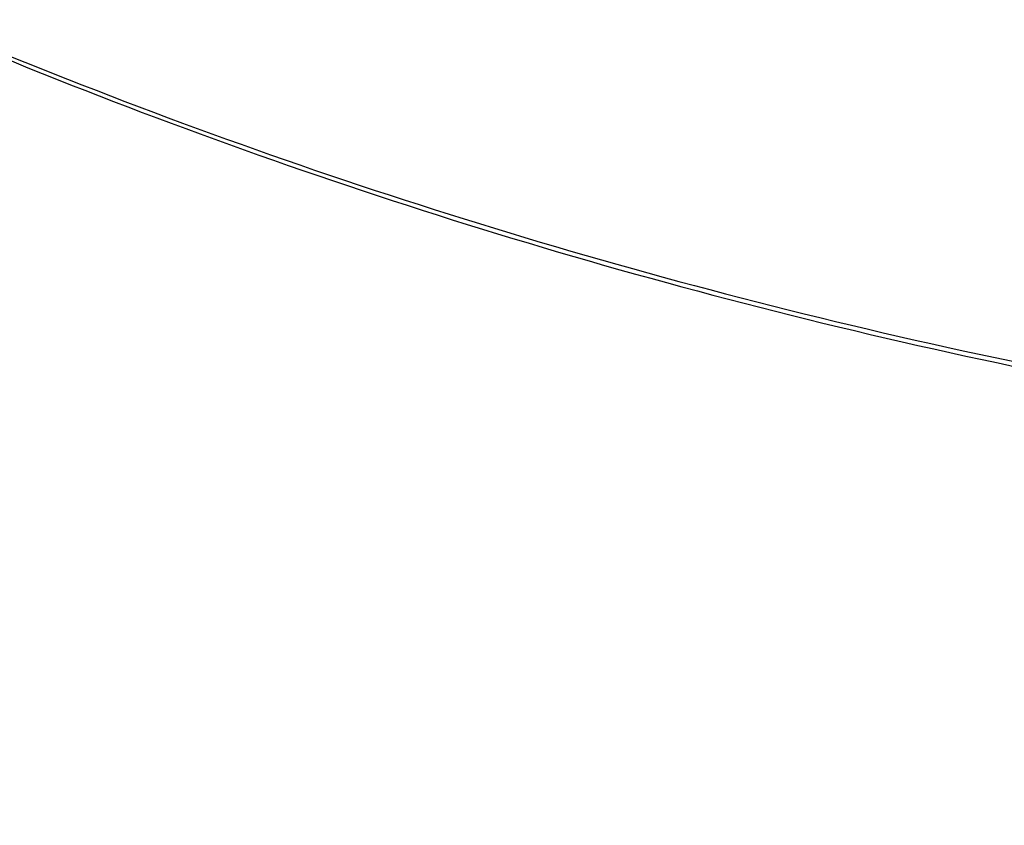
# Model space of a CAD drawing. Header units: millimetres. Extents: x -130 to 129, y 0 to 422.
# Tile 124 of 256: x -18.8272 to -18.7495, y 282.5092 to 282.5728. Entities that reach past the tile are written whole.
import ezdxf

# ---------------------------------------------------------------- set-up
doc = ezdxf.new("R2010")
doc.units = ezdxf.units.MM
doc.layers.add('Capa 01', color=7, linetype='Continuous')
doc.layers.add('NEGRO', color=7, linetype='Continuous', true_color=0x363535)

# ---------------------------------------------------------------- blocks, each defined once
blk = doc.blocks.new('DOME 29912')
at = {"layer": 'NEGRO'}
blk.add_open_spline([(-20.730493, 286.680249, 120.5), (-20.730493, 286.680249, 120.733564), (-20.690162, 286.551768, 120.939857), (-20.588673, 286.245171, 121.268397), (-20.526611, 286.064163, 121.400556), (-20.325948, 285.507301, 121.749155), (-20.169385, 285.107097, 121.922003), (-19.651087, 283.90123, 122.346017), (-19.248738, 283.10252, 122.5), (-18.77975, 282.309352, 122.5)], degree=3, knots=[0, 0, 0, 0, 0.125, 0.125, 0.25, 0.25, 0.5, 0.5, 1, 1, 1, 1], dxfattribs=at)
for points, weights in [([(-19.031364, 282.746803, 116.111804), (-18.292299, 281.42539, 116.924646), (-18.111348, 282.990568, 116.238689)], [1, 0.279374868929, 1]), ([(-19.031077, 282.746291, 117.889262), (-18.292392, 281.425644, 117.075877), (-18.111109, 282.990068, 117.762225)], [1, 0.279449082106, 1]), ([(-18.825859, 282.387719, 118.452021), (-18.285331, 281.464458, 117.487567), (-17.939426, 282.640052, 118.244589)], [1, 0.327930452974, 1]), ([(-18.825758, 282.387546, 115.547763), (-18.285301, 281.464428, 116.512231), (-17.939342, 282.639883, 115.755225)], [1, 0.327952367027, 1])]:
    blk.add_rational_spline(points, weights, degree=2, dxfattribs=at)

msp = doc.modelspace()

# ---------------------------------------------------------------- block references
at = {"layer": 'Capa 01'}
msp.add_blockref('DOME 29912', (0, 0, -50), dxfattribs=at)

doc.saveas('drawing.dxf')
